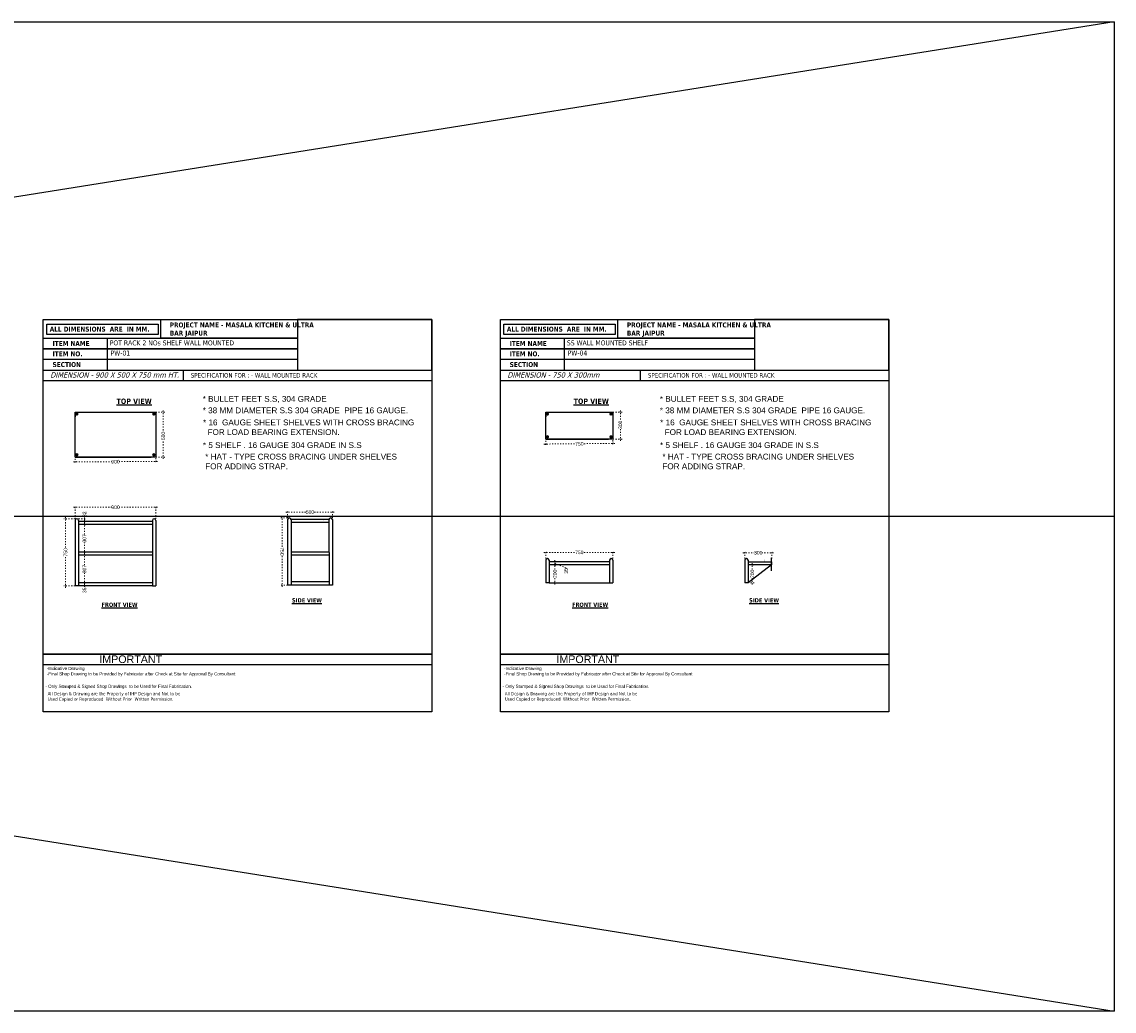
# Model space of a CAD drawing. Header units: millimetres. Extents: x 508219 to 745096, y 311341 to 352167.
# Tile 41 of 45: x 595290 to 607474, y 311341 to 322382. Entities that reach past the tile are written whole.
import ezdxf

# ---------------------------------------------------------------- set-up
doc = ezdxf.new("R2010")
doc.units = ezdxf.units.MM
doc.header["$PDMODE"] = 34
doc.linetypes.add('ACAD_ISO03W100', pattern=[30, 12, -18])
doc.layers.get('0').update_dxf_attribs({"color": 252})
doc.styles.get("Standard").update_dxf_attribs({"font": 'arial.ttf'})
doc.styles.add('style1', font='txt.shx')
doc.dimstyles.new('ISO-25', dxfattribs={"dimtxt": 40, "dimasz": 20, "dimexe": 20, "dimexo": 20, "dimtad": 0, "dimdec": 0, "dimdsep": 46, "dimtxsty": 'Standard', "dimblk": 'ARCHTICK', "dimcen": 2.5, "dimdle": 20, "dimadec": 0, "dimazin": 0, "dimtfac": 1, "dimtdec": 0, "dimtmove": 0, "dimatfit": 3, "dimfxl": 0, "dimlwd": 5, "dimlwe": 5, "dimarcsym": 0})

# ---------------------------------------------------------------- blocks, each defined once
blk = doc.blocks.new('_ArchTick')
at = {"color": 0, "linetype": 'ByBlock', "const_width": 0.15}
blk.add_lwpolyline([(-0.5, -0.5), (0.5, 0.5)], dxfattribs=at)
blk = doc.blocks.new('*D138')
at = {"color": 0, "linetype": 'ACAD_ISO03W100', "lineweight": 5, "transparency": 16777216}
for p, q in [((596867, 318045), (596867, 317804)), ((596754, 318025), (596887, 318025)), ((596867, 317505), (596867, 317715)), ((596754, 317525), (596887, 317525))]:
    blk.add_line(p, q, dxfattribs=at)
at = {"layer": 'DEFPOINTS', "color": 0, "transparency": 16777216}
for p in [(596734, 318025), (596734, 317525), (596867, 317525)]:
    blk.add_point(p, dxfattribs=at)
at = {"color": 0, "lineweight": 5, "transparency": 16777216, "xscale": 20, "yscale": 20, "zscale": 20}
for p, rotation in [((596867, 318025), 90), ((596867, 317525), 270)]:
    blk.add_blockref('_ArchTick', p, dxfattribs=dict(at, rotation=rotation))
at = {"color": 0, "transparency": 16777216, "insert": (596867, 317760), "char_height": 40, "attachment_point": 5, "rotation": 90}
blk.add_mtext('500', dxfattribs=at)
blk = doc.blocks.new('*D139')
at = {"color": 0, "linetype": 'ACAD_ISO03W100', "lineweight": 5, "transparency": 16777216}
for p, q in [((595865, 317470), (596290, 317473)), ((595884, 317505), (595885, 317450)), ((596804, 317477), (596379, 317474)), ((596784, 317512), (596784, 317457))]:
    blk.add_line(p, q, dxfattribs=at)
at = {"layer": 'DEFPOINTS', "color": 0, "transparency": 16777216}
for p in [(595884, 317525), (595885, 317470), (596784, 317532)]:
    blk.add_point(p, dxfattribs=at)
at = {"color": 0, "lineweight": 5, "transparency": 16777216, "xscale": 20, "yscale": 20, "zscale": 20}
for p, rotation in [((595885, 317470), 180.4458010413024), ((596784, 317477), 0.4458010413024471)]:
    blk.add_blockref('_ArchTick', p, dxfattribs=dict(at, rotation=rotation))
at = {"color": 0, "transparency": 16777216, "insert": (596334, 317473), "char_height": 40, "attachment_point": 5, "rotation": 0.4458}
blk.add_mtext('900', dxfattribs=at)
blk = doc.blocks.new('*D140')
at = {"color": 0, "linetype": 'ACAD_ISO03W100', "lineweight": 5, "transparency": 16777216}
for p, q in [((598251, 316846), (598173, 316846)), ((598192, 316866), (598193, 316516)), ((598194, 316076), (598194, 316426)), ((598253, 316096), (598174, 316096))]:
    blk.add_line(p, q, dxfattribs=at)
at = {"layer": 'DEFPOINTS', "color": 0, "transparency": 16777216}
for p in [(598271, 316846), (598194, 316096), (598273, 316096)]:
    blk.add_point(p, dxfattribs=at)
at = {"color": 0, "lineweight": 5, "transparency": 16777216, "xscale": 20, "yscale": 20, "zscale": 20}
for p, rotation in [((598193, 316846), 90.14277504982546), ((598194, 316096), 270.1427750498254)]:
    blk.add_blockref('_ArchTick', p, dxfattribs=dict(at, rotation=rotation))
at = {"color": 0, "transparency": 16777216, "insert": (598193, 316471), "char_height": 40, "attachment_point": 5, "rotation": 270.1428}
blk.add_mtext('750', dxfattribs=at)
blk = doc.blocks.new('*D141')
at = {"color": 0, "linetype": 'ACAD_ISO03W100', "lineweight": 5, "transparency": 16777216}
for p, q in [((598254, 316847), (598254, 316931)), ((598754, 316847), (598754, 316931)), ((598234, 316911), (598459, 316911)), ((598774, 316911), (598549, 316911))]:
    blk.add_line(p, q, dxfattribs=at)
at = {"layer": 'DEFPOINTS', "color": 0, "transparency": 16777216}
for p in [(598254, 316827), (598754, 316911), (598754, 316827)]:
    blk.add_point(p, dxfattribs=at)
at = {"color": 0, "lineweight": 5, "transparency": 16777216, "xscale": 20, "yscale": 20, "zscale": 20, "rotation": 180}
blk.add_blockref('_ArchTick', (598254, 316911), dxfattribs=at)
at = {"color": 0, "lineweight": 5, "transparency": 16777216, "xscale": 20, "yscale": 20, "zscale": 20}
blk.add_blockref('_ArchTick', (598754, 316911), dxfattribs=at)
at = {"color": 0, "transparency": 16777216, "insert": (598504, 316911), "char_height": 40, "attachment_point": 5}
blk.add_mtext('500', dxfattribs=at)
blk = doc.blocks.new('*D142')
at = {"color": 0, "linetype": 'ACAD_ISO03W100', "lineweight": 5, "transparency": 16777216}
for p, q in [((595883, 316837), (595757, 316837)), ((595777, 316857), (595777, 316507)), ((595777, 316067), (595777, 316418)), ((595883, 316087), (595757, 316087))]:
    blk.add_line(p, q, dxfattribs=at)
at = {"layer": 'DEFPOINTS', "color": 0, "transparency": 16777216}
for p in [(595903, 316837), (595777, 316087), (595903, 316087)]:
    blk.add_point(p, dxfattribs=at)
at = {"color": 0, "lineweight": 5, "transparency": 16777216, "xscale": 20, "yscale": 20, "zscale": 20}
for p, rotation in [((595777, 316837), 90), ((595777, 316087), 270)]:
    blk.add_blockref('_ArchTick', p, dxfattribs=dict(at, rotation=rotation))
at = {"color": 0, "transparency": 16777216, "insert": (595777, 316462), "char_height": 40, "attachment_point": 5, "rotation": 90}
blk.add_mtext('750', dxfattribs=at)
blk = doc.blocks.new('*D143')
at = {"color": 0, "linetype": 'ACAD_ISO03W100', "lineweight": 5, "transparency": 16777216}
for p, q in [((595923, 316837), (596008, 316837)), ((595988, 316837), (595988, 316857)), ((595988, 316786), (595988, 316837)), ((595995, 316806), (596008, 316806))]:
    blk.add_line(p, q, dxfattribs=at)
at = {"layer": 'DEFPOINTS', "color": 0, "transparency": 16777216}
for p in [(595903, 316837), (595988, 316837), (595975, 316806)]:
    blk.add_point(p, dxfattribs=at)
at = {"color": 0, "lineweight": 5, "transparency": 16777216, "xscale": 20, "yscale": 20, "zscale": 20}
for p, rotation in [((595988, 316837), 90), ((595988, 316806), 270)]:
    blk.add_blockref('_ArchTick', p, dxfattribs=dict(at, rotation=rotation))
at = {"color": 0, "transparency": 16777216, "insert": (595988, 316886), "char_height": 40, "attachment_point": 5, "rotation": 90}
blk.add_mtext('32', dxfattribs=at)
blk = doc.blocks.new('*D148')
at = {"color": 0, "linetype": 'ACAD_ISO03W100', "lineweight": 5, "transparency": 16777216}
for p, q in [((601966, 318045), (601966, 317929)), ((601853, 318025), (601986, 318025)), ((601966, 317705), (601966, 317839)), ((601853, 317725), (601986, 317725))]:
    blk.add_line(p, q, dxfattribs=at)
at = {"layer": 'DEFPOINTS', "color": 0, "transparency": 16777216}
for p in [(601833, 318025), (601833, 317725), (601966, 317725)]:
    blk.add_point(p, dxfattribs=at)
at = {"color": 0, "lineweight": 5, "transparency": 16777216, "xscale": 20, "yscale": 20, "zscale": 20}
for p, rotation in [((601966, 318025), 90), ((601966, 317725), 270)]:
    blk.add_blockref('_ArchTick', p, dxfattribs=dict(at, rotation=rotation))
at = {"color": 0, "transparency": 16777216, "insert": (601966, 317884), "char_height": 40, "attachment_point": 5, "rotation": 90}
blk.add_mtext('300', dxfattribs=at)
blk = doc.blocks.new('*D149')
at = {"color": 0, "linetype": 'ACAD_ISO03W100', "lineweight": 5, "transparency": 16777216}
for p, q in [((601114, 317670), (601464, 317673)), ((601134, 317705), (601134, 317650)), ((601904, 317677), (601554, 317674)), ((601883, 317712), (601884, 317657))]:
    blk.add_line(p, q, dxfattribs=at)
at = {"layer": 'DEFPOINTS', "color": 0, "transparency": 16777216}
for p in [(601134, 317725), (601134, 317670), (601883, 317732)]:
    blk.add_point(p, dxfattribs=at)
at = {"color": 0, "lineweight": 5, "transparency": 16777216, "xscale": 20, "yscale": 20, "zscale": 20}
for p, rotation in [((601134, 317670), 180.5349988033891), ((601884, 317677), 0.5349988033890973)]:
    blk.add_blockref('_ArchTick', p, dxfattribs=dict(at, rotation=rotation))
at = {"color": 0, "transparency": 16777216, "insert": (601509, 317673), "char_height": 40, "attachment_point": 5, "rotation": 0.535}
blk.add_mtext('750', dxfattribs=at)
blk = doc.blocks.new('*D146')
at = {"color": 0, "linetype": 'ACAD_ISO03W100', "lineweight": 5, "transparency": 16777216}
for p, q in [((603334, 316457), (603459, 316457)), ((603354, 316393), (603354, 316477)), ((603674, 316457), (603548, 316457)), ((603654, 316393), (603654, 316477))]:
    blk.add_line(p, q, dxfattribs=at)
at = {"layer": 'DEFPOINTS', "color": 0, "transparency": 16777216}
for p in [(603654, 316457), (603354, 316373), (603654, 316373)]:
    blk.add_point(p, dxfattribs=at)
at = {"color": 0, "lineweight": 5, "transparency": 16777216, "xscale": 20, "yscale": 20, "zscale": 20, "rotation": 180}
blk.add_blockref('_ArchTick', (603354, 316457), dxfattribs=at)
at = {"color": 0, "lineweight": 5, "transparency": 16777216, "xscale": 20, "yscale": 20, "zscale": 20}
blk.add_blockref('_ArchTick', (603654, 316457), dxfattribs=at)
at = {"color": 0, "transparency": 16777216, "insert": (603504, 316457), "char_height": 40, "attachment_point": 5}
blk.add_mtext('300', dxfattribs=at)
blk = doc.blocks.new('*D144')
at = {"color": 0, "linetype": 'ACAD_ISO03W100', "lineweight": 5, "transparency": 16777216}
for p, q in [((601191, 316321), (601257, 316321)), ((601237, 316341), (601237, 316266)), ((601172, 316121), (601257, 316121)), ((601237, 316101), (601237, 316176))]:
    blk.add_line(p, q, dxfattribs=at)
at = {"layer": 'DEFPOINTS', "color": 0, "transparency": 16777216}
for p in [(601171, 316321), (601237, 316321), (601152, 316121)]:
    blk.add_point(p, dxfattribs=at)
at = {"color": 0, "lineweight": 5, "transparency": 16777216, "xscale": 20, "yscale": 20, "zscale": 20}
for p, rotation in [((601237, 316321), 90), ((601237, 316121), 270)]:
    blk.add_blockref('_ArchTick', p, dxfattribs=dict(at, rotation=rotation))
at = {"color": 0, "transparency": 16777216, "insert": (601237, 316221), "char_height": 40, "attachment_point": 5, "rotation": 90}
blk.add_mtext('200', dxfattribs=at)
blk = doc.blocks.new('*D147')
at = {"color": 0, "linetype": 'ACAD_ISO03W100', "lineweight": 5, "transparency": 16777216}
for p, q in [((603412, 316321), (603458, 316321)), ((603438, 316341), (603438, 316266)), ((603417, 316121), (603458, 316121)), ((603438, 316101), (603438, 316176))]:
    blk.add_line(p, q, dxfattribs=at)
at = {"layer": 'DEFPOINTS', "color": 0, "transparency": 16777216}
for p in [(603392, 316321), (603397, 316121), (603438, 316121)]:
    blk.add_point(p, dxfattribs=at)
at = {"color": 0, "lineweight": 5, "transparency": 16777216, "xscale": 20, "yscale": 20, "zscale": 20}
for p, rotation in [((603438, 316321), 90), ((603438, 316121), 270)]:
    blk.add_blockref('_ArchTick', p, dxfattribs=dict(at, rotation=rotation))
at = {"color": 0, "transparency": 16777216, "insert": (603438, 316221), "char_height": 40, "attachment_point": 5, "rotation": 90}
blk.add_mtext('200', dxfattribs=at)
blk = doc.blocks.new('*D145')
at = {"color": 0, "linetype": 'ACAD_ISO03W100', "lineweight": 5, "transparency": 16777216}
for p, q in [((601191, 316321), (601257, 316321)), ((601237, 316301), (601237, 316376)), ((601237, 316339), (601361, 316285)), ((601244, 316356), (601257, 316356)), ((601361, 316285), (601361, 316283))]:
    blk.add_line(p, q, dxfattribs=at)
at = {"layer": 'DEFPOINTS', "color": 0, "transparency": 16777216}
for p in [(601171, 316321), (601224, 316356), (601237, 316356)]:
    blk.add_point(p, dxfattribs=at)
at = {"color": 0, "lineweight": 5, "transparency": 16777216, "xscale": 20, "yscale": 20, "zscale": 20}
for p, rotation in [((601237, 316356), 90), ((601237, 316321), 270)]:
    blk.add_blockref('_ArchTick', p, dxfattribs=dict(at, rotation=rotation))
at = {"color": 0, "transparency": 16777216, "insert": (601361, 316254), "char_height": 40, "attachment_point": 5, "rotation": 90}
blk.add_mtext('35', dxfattribs=at)
blk = doc.blocks.new('*D150')
at = {"color": 0, "linetype": 'ACAD_ISO03W100', "lineweight": 5, "transparency": 16777216}
for p, q in [((595864, 316964), (596289, 316964)), ((595884, 316806), (595884, 316984)), ((596804, 316964), (596379, 316964)), ((596784, 316806), (596784, 316984))]:
    blk.add_line(p, q, dxfattribs=at)
at = {"layer": 'DEFPOINTS', "color": 0, "transparency": 16777216}
for p in [(596784, 316964), (595884, 316786), (596784, 316786)]:
    blk.add_point(p, dxfattribs=at)
at = {"color": 0, "lineweight": 5, "transparency": 16777216, "xscale": 20, "yscale": 20, "zscale": 20, "rotation": 180}
blk.add_blockref('_ArchTick', (595884, 316964), dxfattribs=at)
at = {"color": 0, "lineweight": 5, "transparency": 16777216, "xscale": 20, "yscale": 20, "zscale": 20}
blk.add_blockref('_ArchTick', (596784, 316964), dxfattribs=at)
at = {"color": 0, "transparency": 16777216, "insert": (596334, 316964), "char_height": 40, "attachment_point": 5}
blk.add_mtext('900', dxfattribs=at)
blk = doc.blocks.new('*D151')
at = {"color": 0, "linetype": 'ACAD_ISO03W100', "lineweight": 5, "transparency": 16777216}
for p, q in [((601113, 316461), (601464, 316461)), ((601133, 316393), (601133, 316481)), ((601903, 316461), (601553, 316461)), ((601883, 316393), (601883, 316481))]:
    blk.add_line(p, q, dxfattribs=at)
at = {"layer": 'DEFPOINTS', "color": 0, "transparency": 16777216}
for p in [(601883, 316461), (601133, 316373), (601883, 316373)]:
    blk.add_point(p, dxfattribs=at)
at = {"color": 0, "lineweight": 5, "transparency": 16777216, "xscale": 20, "yscale": 20, "zscale": 20, "rotation": 180}
blk.add_blockref('_ArchTick', (601133, 316461), dxfattribs=at)
at = {"color": 0, "lineweight": 5, "transparency": 16777216, "xscale": 20, "yscale": 20, "zscale": 20}
blk.add_blockref('_ArchTick', (601883, 316461), dxfattribs=at)
at = {"color": 0, "transparency": 16777216, "insert": (601508, 316461), "char_height": 40, "attachment_point": 5}
blk.add_mtext('750', dxfattribs=at)
blk = doc.blocks.new('*D162')
at = {"color": 0, "linetype": 'ACAD_ISO03W100', "lineweight": 5, "transparency": 16777216}
for p, q in [((595942, 316771), (596008, 316771)), ((595988, 316791), (595988, 316662)), ((595988, 316444), (595988, 316572)), ((595942, 316464), (596008, 316464))]:
    blk.add_line(p, q, dxfattribs=at)
at = {"layer": 'DEFPOINTS', "color": 0, "transparency": 16777216}
for p in [(595922, 316771), (595922, 316464), (595988, 316464)]:
    blk.add_point(p, dxfattribs=at)
at = {"color": 0, "lineweight": 5, "transparency": 16777216, "xscale": 20, "yscale": 20, "zscale": 20}
for p, rotation in [((595988, 316771), 90), ((595988, 316464), 270)]:
    blk.add_blockref('_ArchTick', p, dxfattribs=dict(at, rotation=rotation))
at = {"color": 0, "transparency": 16777216, "insert": (595988, 316617), "char_height": 40, "attachment_point": 5, "rotation": 90}
blk.add_mtext('307', dxfattribs=at)
blk = doc.blocks.new('*D163')
at = {"color": 0, "linetype": 'ACAD_ISO03W100', "lineweight": 5, "transparency": 16777216}
for p, q in [((595988, 316449), (595988, 316320)), ((595942, 316429), (596008, 316429)), ((595988, 316102), (595988, 316231)), ((595942, 316122), (596008, 316122))]:
    blk.add_line(p, q, dxfattribs=at)
at = {"layer": 'DEFPOINTS', "color": 0, "transparency": 16777216}
for p in [(595922, 316429), (595922, 316122), (595988, 316122)]:
    blk.add_point(p, dxfattribs=at)
at = {"color": 0, "lineweight": 5, "transparency": 16777216, "xscale": 20, "yscale": 20, "zscale": 20}
for p, rotation in [((595988, 316429), 90), ((595988, 316122), 270)]:
    blk.add_blockref('_ArchTick', p, dxfattribs=dict(at, rotation=rotation))
at = {"color": 0, "transparency": 16777216, "insert": (595988, 316275), "char_height": 40, "attachment_point": 5, "rotation": 90}
blk.add_mtext('307', dxfattribs=at)
blk = doc.blocks.new('*D164')
at = {"color": 0, "linetype": 'ACAD_ISO03W100', "lineweight": 5, "transparency": 16777216}
for p, q in [((595942, 316122), (596008, 316122)), ((595942, 316087), (596008, 316087)), ((595988, 316142), (595988, 316087)), ((595988, 316087), (595988, 316067))]:
    blk.add_line(p, q, dxfattribs=at)
at = {"layer": 'DEFPOINTS', "color": 0, "transparency": 16777216}
for p in [(595922, 316122), (595922, 316087), (595988, 316087)]:
    blk.add_point(p, dxfattribs=at)
at = {"color": 0, "lineweight": 5, "transparency": 16777216, "xscale": 20, "yscale": 20, "zscale": 20}
for p, rotation in [((595988, 316122), 90), ((595988, 316087), 270)]:
    blk.add_blockref('_ArchTick', p, dxfattribs=dict(at, rotation=rotation))
at = {"color": 0, "transparency": 16777216, "insert": (595988, 316038), "char_height": 40, "attachment_point": 5, "rotation": 90}
blk.add_mtext('35', dxfattribs=at)

msp = doc.modelspace()

# ---------------------------------------------------------------- hatches: boundary and pattern name
at = {"linetype": 'ByBlock'}
h = msp.add_hatch(color=6, dxfattribs=at)
h.dxf.hatch_style = 1
h.paths.add_polyline_path([(595922.1978, 318005.52715, 1), (595884.1978, 318005.52715, 1)])
h = msp.add_hatch(color=6, dxfattribs=at)
h.dxf.hatch_style = 1
h.paths.add_polyline_path([(596780.88462, 318005.52715, 1), (596742.88462, 318005.52715, 1)])
h = msp.add_hatch(color=6, dxfattribs=at)
h.dxf.hatch_style = 1
h.paths.add_polyline_path([(601171.60706, 318005.52715, 1), (601133.60706, 318005.52715, 1)])
h = msp.add_hatch(color=6, dxfattribs=at)
h.dxf.hatch_style = 1
h.paths.add_polyline_path([(601880.29388, 318005.52715, 1), (601842.29388, 318005.52715, 1)])
h = msp.add_hatch(color=6, dxfattribs=at)
h.dxf.hatch_style = 1
h.paths.add_polyline_path([(601171.60706, 317750.52715, 1), (601133.60706, 317750.52715, 1)])
h = msp.add_hatch(color=6, dxfattribs=at)
h.dxf.hatch_style = 1
h.paths.add_polyline_path([(601880.30585, 317750.52715, 1), (601842.30585, 317750.52715, 1)])
h = msp.add_hatch(color=6, dxfattribs=at)
h.dxf.hatch_style = 1
h.paths.add_polyline_path([(595922.1978, 317550.52715, 1), (595884.1978, 317550.52715, 1)])
h = msp.add_hatch(color=6, dxfattribs=at)
h.dxf.hatch_style = 1
h.paths.add_polyline_path([(596780.89659, 317550.52715, 1), (596742.89659, 317550.52715, 1)])

# ---------------------------------------------------------------- linework, layer by layer
at = {"ltscale": 0.5}
for p, q in [((607474.49995, 322381.82031), (538207.01192, 311341.10468)), ((538207.01192, 322381.82031), (607474.49995, 311341.10468)), ((607474.49995, 316861.46249), (538207.01192, 316861.46249))]:
    msp.add_line(p, q, dxfattribs=at)
at = {"color": 5, "linetype": 'ByBlock'}
for p, q in [((596239.94374, 318851.59837), (596239.94374, 318493.70092)), ((601339.353, 318851.59837), (601339.353, 318493.70092)), ((599861.70218, 315326.69916), (595528.62363, 315326.69916)), ((604961.11144, 315326.69916), (600628.03289, 315326.69916)), ((596839.21873, 315207.40001), (595528.6243, 315207.40001)), ((601938.62799, 315207.40001), (600628.03356, 315207.40001))]:
    msp.add_line(p, q, dxfattribs=at)
at = {"color": 6, "linetype": 'ByBlock'}
for p, q in [((597089.12794, 318493.70092), (597089.12794, 318374.40177)), ((602188.5372, 318493.70092), (602188.5372, 318374.40177)), ((595883.99771, 316818.28087), (595883.99771, 316087.09662)), ((595921.99771, 316818.28087), (595921.99771, 316087.09662)), ((596745.99771, 316818.09662), (596745.99771, 316087.09662)), ((596783.99771, 316818.09662), (596783.99771, 316087.09662)), ((598254.28681, 316827.31792), (598254.40856, 316096.27083)), ((598715.89341, 316829.1092), (598292.28681, 316829.1092)), ((598292.28681, 316827.31792), (598292.40856, 316096.27083)), ((598654.54798, 316834.65626), (598654.28681, 316834.65626)), ((598654.54798, 316821.82331), (598654.28681, 316821.82331)), ((598715.89341, 316827.31803), (598716.01516, 316096.27083)), ((598753.89341, 316827.31792), (598754.01516, 316096.27083)), ((596745.99771, 316805.56096), (595921.99771, 316805.56096)), ((596745.99771, 316770.56096), (595921.99771, 316770.56096)), ((598715.89341, 316794.1092), (598292.28681, 316794.1092)), ((596745.99771, 316463.82879), (595921.99771, 316463.82879)), ((598715.90588, 316463.82879), (598292.29928, 316463.82879)), ((596745.99771, 316428.82879), (595921.99771, 316428.82879)), ((598715.90588, 316428.82879), (598292.29928, 316428.82879)), ((601133.25136, 316373.40512), (601133.25136, 316120.90943)), ((601171.25136, 316373.40512), (601171.25136, 316120.90943)), ((601845.25136, 316356.04195), (601171.25136, 316356.04195)), ((601845.25136, 316321.04195), (601171.25136, 316321.04195)), ((601845.25136, 316373.22087), (601845.25136, 316120.90943)), ((601883.25136, 316373.22087), (601883.25136, 316120.90943)), ((603353.69607, 316373.22087), (603353.69607, 316120.90943)), ((603391.69607, 316373.22087), (603391.69607, 316120.90943)), ((603653.80267, 316321.04195), (603391.69607, 316120.90943)), ((603574.95724, 316380.55922), (603574.69607, 316380.55922)), ((603574.95724, 316369.01557), (603574.69607, 316369.01557)), ((603574.95724, 316367.72626), (603574.69607, 316367.72626)), ((603574.95724, 316361.58902), (603574.69607, 316361.58902)), ((595921.99771, 316087.09662), (595883.99771, 316087.09662)), ((596745.99771, 316122.09662), (595921.99771, 316122.09662)), ((596745.99771, 316087.09662), (595921.99771, 316087.09662)), ((596745.99771, 316087.09662), (596783.99771, 316087.09662)), ((598292.40856, 316096.27083), (598254.40856, 316096.27083)), ((598715.89341, 316131.27083), (598292.28681, 316131.27083)), ((598715.89341, 316096.27083), (598292.28681, 316096.27083)), ((598754.01516, 316096.27083), (598716.01516, 316096.27083)), ((601171.25136, 316120.90943), (601133.25136, 316120.90943)), ((601172.25136, 316120.90943), (601845.25136, 316120.90943)), ((601845.25136, 316120.90943), (601883.25136, 316120.90943)), ((603391.69607, 316120.90943), (603353.69607, 316120.90943))]:
    msp.add_line(p, q, dxfattribs=at)
at = {"color": 6}
msp.add_line((603653.80267, 316255.05188), (603653.80267, 316399.61531), dxfattribs=at)
at = {"ltscale": 0.5}
msp.add_lwpolyline([(538207.01192, 322381.82031), (607474.49995, 322381.82031), (607474.49995, 311341.10468), (538207.01192, 311341.10468)], close=True, dxfattribs=at)
at = {"color": 5, "linetype": 'ByBlock'}
for points in [[(595528.62295, 319061.73406), (599861.70218, 319061.73406), (599861.70218, 314679.71843), (595528.62295, 314679.71843)], [(595528.62295, 319061.73406), (599861.70218, 319061.73406), (599861.70218, 314679.71843), (595528.62295, 314679.71843)], [(595528.62295, 319061.73406), (599861.70218, 319061.73406), (599861.70218, 314679.71843), (595528.62295, 314679.71843)], [(595528.62295, 319061.73406), (599861.70218, 319061.73406), (599861.70218, 314679.71843), (595528.62295, 314679.71843)], [(595528.62295, 319061.73406), (599861.70218, 319061.73406), (599861.70218, 314679.71843), (595528.62295, 314679.71843)], [(596810.31044, 318891.38763), (595567.19727, 318891.38763), (595567.19727, 319007.57976), (596810.31044, 319007.57976)], [(596839.22008, 319061.733), (598363.46859, 319061.733), (598363.46859, 318851.59837), (596839.22008, 318851.59837)], [(599861.70218, 319061.733), (598363.46859, 319061.733), (598363.46859, 318493.70023), (599861.70218, 318493.70023)], [(600628.03221, 319061.73406), (604961.11144, 319061.73406), (604961.11144, 314679.71843), (600628.03221, 314679.71843)], [(600628.03221, 319061.73406), (604961.11144, 319061.73406), (604961.11144, 314679.71843), (600628.03221, 314679.71843)], [(600628.03221, 319061.73406), (604961.11144, 319061.73406), (604961.11144, 314679.71843), (600628.03221, 314679.71843)], [(600628.03221, 319061.73406), (604961.11144, 319061.73406), (604961.11144, 314679.71843), (600628.03221, 314679.71843)], [(600628.03221, 319061.73406), (604961.11144, 319061.73406), (604961.11144, 314679.71843), (600628.03221, 314679.71843)], [(601909.7197, 318891.38763), (600666.60653, 318891.38763), (600666.60653, 319007.57976), (601909.7197, 319007.57976)], [(601938.62934, 319061.733), (603462.87785, 319061.733), (603462.87785, 318851.59837), (601938.62934, 318851.59837)], [(604961.11144, 319061.733), (603462.87785, 319061.733), (603462.87785, 318493.70023), (604961.11144, 318493.70023)], [(595528.62295, 318851.59837), (598363.46859, 318851.59837), (598363.46859, 318732.29922), (595528.62295, 318732.29922)], [(600628.03221, 318851.59837), (603462.87785, 318851.59837), (603462.87785, 318732.29922), (600628.03221, 318732.29922)], [(595528.62295, 318732.29922), (598363.46859, 318732.29922), (598363.46859, 318613.00007), (595528.62295, 318613.00007)], [(600628.03221, 318732.29922), (603462.87785, 318732.29922), (603462.87785, 318613.00007), (600628.03221, 318613.00007)], [(595528.62295, 318493.70092), (599861.70352, 318493.70092), (599861.70352, 318374.40177), (595528.62295, 318374.40177)], [(600628.03221, 318493.70092), (604961.11278, 318493.70092), (604961.11278, 318374.40177), (600628.03221, 318374.40177)], [(595528.6243, 315326.69916), (599861.70218, 315326.69916), (599861.70218, 315207.40001), (595528.6243, 315207.40001)], [(600628.03356, 315326.69916), (604961.11144, 315326.69916), (604961.11144, 315207.40001), (600628.03356, 315207.40001)]]:
    msp.add_lwpolyline(points, close=True, dxfattribs=at)
at = {"color": 6, "linetype": 'ByBlock'}
for points in [[(595884.1978, 318024.52715), (596783.8421, 318024.52715), (596783.8421, 317524.52715), (595884.1978, 317524.52715)], [(601133.60706, 318024.52715), (601883.25136, 318024.52715), (601883.25136, 317724.52715), (601133.60706, 317724.52715)]]:
    msp.add_lwpolyline(points, close=True, dxfattribs=at)
for points in [[(595884.1978, 318024.52715), (596733.8421, 318024.52715)], [(595884.1978, 318024.52715), (595884.1978, 317974.52715)], [(601133.60706, 318024.52715), (601833.25136, 318024.52715)], [(601133.60706, 318024.52715), (601133.60706, 317974.52715)], [(601133.60706, 317724.52715), (601833.25136, 317724.52715)], [(595884.1978, 317524.52715), (596733.8421, 317524.52715)], [(603391.69607, 316356.04195), (603653.80267, 316356.04195), (603653.80267, 316321.04195), (603391.69607, 316321.04195)]]:
    msp.add_lwpolyline(points, dxfattribs=at)
for centre in [(595902.99771, 316818.28087), (596764.99771, 316818.09662), (598273.28681, 316827.31792), (598734.89341, 316827.31792), (601152.25136, 316373.40512), (601864.25136, 316373.22087), (603372.69607, 316373.22087)]:
    msp.add_arc(centre, 19, 0, 180, dxfattribs=at)

# ---------------------------------------------------------------- texts
at = {"color": 5, "linetype": 'ByBlock', "attachment_point": 1, "style": 'style1'}
for s, insert, char_height, width in [('{\\fTahoma|b1|i0|c0|p34;PROJECT NAME - MASALA KITCHEN & ULTRA BAR JAIPUR }', (596939.75892, 319026.53468), 55, 1687.9906964), ('{\\fTahoma|b1|i0|c0|p34;PROJECT NAME - MASALA KITCHEN & ULTRA BAR JAIPUR }', (602039.16818, 319026.53468), 55, 1687.9906964), ('{\\fTahoma|b1|i0|c0|p34;ALL DIMENSIONS  ARE  IN MM.}', (595600.67582, 318979.7284), 55, 1687.9906964), ('{\\fTahoma|b1|i0|c0|p34;ALL DIMENSIONS  ARE  IN MM.}', (600700.08508, 318979.7284), 55, 1687.9906964), ('{\\fTahoma|b1|i0|c0|p34;ITEM NAME}', (595632.17696, 318819.50663), 55, 1687.9906964), ('{\\fTahoma|b1|i0|c0|p34;ITEM NAME}', (600731.58622, 318819.50663), 55, 1687.9906964), ('{\\fTahoma|b1|i0|c0|p34;ITEM NO. }', (595632.17696, 318704.08311), 55, 1687.9906964), ('{\\fTahoma|b1|i0|c0|p34;ITEM NO. }', (600731.58622, 318704.08311), 55, 1687.9906964), ('{\\fTahoma|b1|i0|c0|p34;SECTION }', (595632.17696, 318584.55782), 55, 1687.9906964), ('{\\fTahoma|b1|i0|c0|p34;SECTION }', (600731.58622, 318584.55782), 55, 1687.9906964), ('{\\fTechnic|b0|i0|c2|p2;-Indicative Drawing\\P-Final Shop Drawing to be Provided by Fabricator after Check at Site for Approval By Consultant}', (595569.19349, 315183.58455), 36, 1767.0827901), ('{\\fTechnic|b0|i0|c2|p2;-Indicative Drawing\\P-Final Shop Drawing to be Provided by Fabricator after Check at Site for Approval By Consultant}', (600668.60275, 315183.58455), 36, 1767.0827901), ('{\\fTahoma|b0|i0|c0|p34;\\H1.44x;All Design & Drawing are the Property of IHP Design and Not to be Used Copied or Reproduced  Without Prior  Written Permission\\fTahoma|b1|i0|c0|p34;\\H0.69444x;. }', (595577.61964, 314902.41332), 25, 1481.3261794), ('{\\fTahoma|b0|i0|c0|p34;\\H1.44x;All Design & Drawing are the Property of IHP Design and Not to be Used Copied or Reproduced  Without Prior  Written Permission\\fTahoma|b1|i0|c0|p34;\\H0.69444x;. }', (600677.0289, 314902.41332), 25, 1481.3261794)]:
    msp.add_mtext(s, dxfattribs=dict(at, insert=insert, char_height=char_height, width=width))
at = {"color": 6, "linetype": 'ByBlock', "char_height": 55, "attachment_point": 1}
for s, width, heights, insert in [('{\\fTahoma|b0|i0|c0|p34;\\C0;POT RACK 2 NOs SHELF WALL MOUNTED}', 1665.7796131, [0], (596270.23662, 318826.4304)), ('{\\fTahoma|b0|i0|c0|p34;\\C0;SS WALL MOUNTED SHELF}', 1665.7796131, [0], (601369.64588, 318826.4304)), ('{\\fTahoma|b0|i0|c0|p34;PW-01}', 720.740018, [68.62759], (596278.92058, 318713.1003)), ('{\\fTahoma|b0|i0|c0|p34;PW-04}', 720.740018, [68.62759], (601378.32984, 318713.1003))]:
    msp.add_mtext_dynamic_manual_height_columns(s, width=width, gutter_width=1, heights=heights, dxfattribs=dict(at, insert=insert))
at = {"color": 6, "linetype": 'ByBlock', "style": 'style1'}
for s, insert, char_height, width, attachment_point in [('{\\fTahoma|b0|i1|c0|p34;DIMENSION - 900 X 500 X 750 mm HT.}', (595606.06656, 318471.04273), 60, 1534.2702219, 1), ('{\\fTahoma|b0|i0|c0|p34;SPECIFICATION FOR : - WALL MOUNTED RACK }', (597173.81426, 318462.04273), 50, 3378.6553472, 1), ('{\\fTahoma|b0|i1|c0|p34;DIMENSION - 750 X 300mm }', (600705.47582, 318471.04273), 60, 1534.2702219, 1), ('{\\fTahoma|b0|i0|c0|p34;SPECIFICATION FOR : - WALL MOUNTED RACK }', (602273.22352, 318462.04273), 50, 3378.6553472, 1), ('{\\fTahoma|b1|i0|c0|p34;\\LTOP VIEW}', (596738.31201, 318177.87783), 60, 423.0580255, 3), ('{\\fTahoma|b1|i0|c0|p34;\\LTOP VIEW}', (601837.72127, 318177.87783), 60, 423.0580255, 3), ('{\\fTahoma|b1|i0|c0|p34;\\LFRONT VIEW}', (596178.31046, 315901.02185), 48, 858.0999258, 1), ('{\\fTahoma|b1|i0|c0|p34;\\LSIDE VIEW}', (598303.06864, 315949.83459), 48, 858.0999258, 1), ('{\\fTahoma|b1|i0|c0|p34;\\LFRONT VIEW}', (601427.56411, 315901.02185), 48, 858.0999258, 1), ('{\\fTahoma|b1|i0|c0|p34;\\LSIDE VIEW}', (603402.4779, 315949.83459), 48, 858.0999258, 1)]:
    msp.add_mtext(s, dxfattribs=dict(at, insert=insert, char_height=char_height, width=width, attachment_point=attachment_point))
at = {"color": 6, "linetype": 'ByBlock', "char_height": 65, "attachment_point": 1}
for s, insert, width in [('* BULLET FEET S.S, 304 GRADE ', (597307.22918, 318206.526), 2041.4175411), ('* BULLET FEET S.S, 304 GRADE ', (602406.63844, 318206.526), 2041.4175411), ('* 38 MM DIAMETER S.S 304 GRADE  PIPE 16 GAUGE.', (597307.22918, 318078.4086), 2586.4723155), ('* 38 MM DIAMETER S.S 304 GRADE  PIPE 16 GAUGE.', (602406.63844, 318078.4086), 2586.4723155), ('* 16  GAUGE SHEET SHELVES WITH CROSS BRACING \\P  FOR LOAD BEARING EXTENSION.', (597310.73284, 317943.85157), 2586.4723155), ('* 16  GAUGE SHEET SHELVES WITH CROSS BRACING \\P  FOR LOAD BEARING EXTENSION.', (602410.1421, 317943.85157), 2586.4723155), ('* 5 SHELF . 16 GAUGE 304 GRADE IN S.S', (597309.23284, 317690.35157), 2586.4723155), ('* 5 SHELF . 16 GAUGE 304 GRADE IN S.S', (602408.6421, 317690.35157), 2586.4723155), ('* HAT - TYPE CROSS BRACING UNDER SHELVES FOR ADDING STRAP.', (597335.13734, 317562.31378), 2315.4657943), ('* HAT - TYPE CROSS BRACING UNDER SHELVES FOR ADDING STRAP.', (602434.5466, 317562.31378), 2315.4657943)]:
    msp.add_mtext(s, dxfattribs=dict(at, insert=insert, width=width))
at = {"color": 5, "linetype": 'ByBlock', "attachment_point": 1}
for s, insert, char_height, width in [('IMPORTANT', (596153.79661, 315311.42517), 85.16604, 1210.3048439), ('IMPORTANT', (601253.20587, 315311.42517), 85.16604, 1210.3048439), ('{\\fTechnic|b0|i0|c2|p2;- Only Stamped & Signed Shop Drawings  to be Used for Final Fabrication.}', (595553.25565, 314983.93293), 36, 1988.238406), ('{\\fTechnic|b0|i0|c2|p2;- Only Stamped & Signed Shop Drawings  to be Used for Final Fabrication.}', (600652.66491, 314983.93293), 36, 1988.238406)]:
    msp.add_mtext(s, dxfattribs=dict(at, insert=insert, char_height=char_height, width=width))

# ---------------------------------------------------------------- dimensions: what is measured, and where the dimension line sits
at = {"color": 6}
for base, p1, p2, picture, middle in [((596867.07902, 317524.52715), (596733.8421, 318024.52715), (596733.8421, 317524.52715), '*D138', (596867.07902, 317759.52715)), ((601966.48828, 317724.52715), (601833.25136, 318024.52715), (601833.25136, 317724.52715), '*D148', (601966.48828, 317884.04947))]:
    dim = msp.add_linear_dim(base=base, p1=p1, p2=p2, angle=270, dimstyle='ISO-25', dxfattribs=at)
    dim.commit()
    dim.dimension.update_dxf_attribs({"geometry": picture, "text_midpoint": middle, "dimtype": 161})
for p1, p2, distance, picture, middle in [((601883.25136, 317731.52715), (601133.60706, 317724.52715), 54.79102, '*D149', (601508.94081, 317673.23852)), ((596783.8421, 317531.52715), (595884.1978, 317524.52715), 54.79108, '*D139', (596334.44626, 317473.23772)), ((598254.28681, 316827.31792), (598753.89341, 316827.31792), 83.77976, '*D141', (598504.09011, 316911.09768)), ((598271.45299, 316846.22921), (598273.32169, 316096.31796), -78.94282, '*D140', (598193.44476, 316471.07687)), ((603353.69607, 316373.22087), (603653.80267, 316373.22087), 83.77976, '*D146', (603503.74937, 316457.00063))]:
    dim = msp.add_aligned_dim(p1=p1, p2=p2, distance=distance, dimstyle='ISO-25', dxfattribs=at)
    dim.commit()
    dim.dimension.update_dxf_attribs({"geometry": picture, "text_midpoint": middle})
for base, p1, p2, picture, middle in [((596783.99771, 316963.66878), (595883.99771, 316785.94963), (596783.99771, 316785.94963), '*D150', (596333.99771, 316963.66878)), ((601883.25136, 316461.24584), (601133.25136, 316373.40512), (601883.25136, 316373.22087), '*D151', (601508.25136, 316461.24584))]:
    dim = msp.add_linear_dim(base=base, p1=p1, p2=p2, dimstyle='ISO-25', dxfattribs=at)
    dim.commit()
    dim.dimension.update_dxf_attribs({"geometry": picture, "text_midpoint": middle})
for base, p1, p2, picture, middle in [((595777.38426, 316087.09662), (595902.99771, 316837.28087), (595902.99771, 316087.09662), '*D142', (595777.38426, 316462.18875)), ((595987.5114, 316837.28087), (595975.04036, 316805.56096), (595902.99771, 316837.28087), '*D143', (595987.5114, 316886.33698)), ((595987.5114, 316463.82879), (595921.99771, 316770.56096), (595921.99771, 316463.82879), '*D162', (595987.5114, 316617.19487)), ((595987.5114, 316122.09662), (595921.99771, 316428.82879), (595921.99771, 316122.09662), '*D163', (595987.5114, 316275.4627)), ((601236.76505, 316321.27843), (601152.25136, 316120.90943), (601171.25136, 316321.27843), '*D144', (601236.76505, 316221.09393)), ((603437.95801, 316120.90943), (603391.69607, 316321.04195), (603397.46939, 316120.90943), '*D147', (603437.95801, 316220.97569)), ((595987.5114, 316087.09662), (595921.99771, 316122.09662), (595921.99771, 316087.09662), '*D164', (595987.5114, 316037.68581))]:
    dim = msp.add_linear_dim(base=base, p1=p1, p2=p2, angle=90, dimstyle='ISO-25', dxfattribs=at)
    dim.commit()
    dim.dimension.update_dxf_attribs({"geometry": picture, "text_midpoint": middle})
dim = msp.add_linear_dim(base=(601236.76505, 316356.04195), p1=(601171.25136, 316321.27843), p2=(601224.29401, 316356.04195), angle=90, dimstyle='ISO-25', override={"dimtmove": 1}, dxfattribs=at)
dim.commit()
dim.dimension.update_dxf_attribs({"geometry": '*D145', "text_midpoint": (601360.7698, 316282.76486), "dimtype": 160})

doc.saveas('drawing.dxf')
